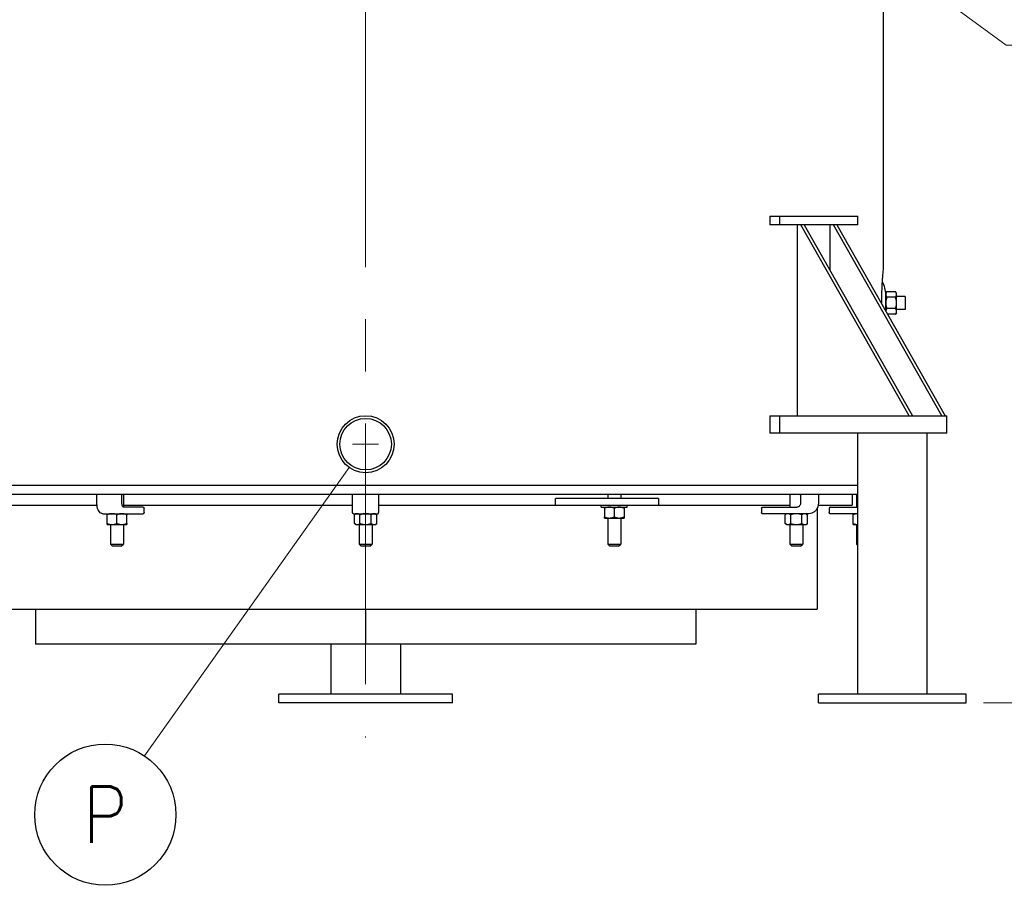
# Model space of a CAD drawing. Header units: inches. Extents: x 1 to 669, y 0 to 417.
# Tile 204 of 204: x 315 to 371, y 155 to 205. Entities that reach past the tile are written whole.
import ezdxf
from ezdxf.enums import TextEntityAlignment as Align

# ---------------------------------------------------------------- set-up
doc = ezdxf.new("R2010")
doc.units = ezdxf.units.IN
doc.header["$LTSCALE"] = 12
doc.header["$MEASUREMENT"] = 0
doc.header["$PDMODE"] = 1
doc.linetypes.add('C', pattern=[2, 1.25, -0.25, 0.25, -0.25])
doc.layers.get('0').update_dxf_attribs({"linetype": 'CONTINUOUS'})
doc.layers.get('Defpoints').update_dxf_attribs({"linetype": 'CONTINUOUS'})
doc.layers.add('C', color=4, linetype='C', lineweight=13)
doc.layers.add('Leader', color=41, linetype='CONTINUOUS', lineweight=13)
doc.layers.add('D', color=2, linetype='CONTINUOUS')
doc.styles.get("Standard").update_dxf_attribs({"font": 'SIMPLEX.SHX', "width": 0.875})
doc.dimstyles.get("Standard").update_dxf_attribs({"dimscale": 28, "dimtxt": 0.125, "dimasz": 0.125, "dimexe": 0.04375, "dimexo": 0.0625, "dimgap": 0.04375, "dimtad": 0, "dimtih": 1, "dimtoh": 1, "dimdec": 4, "dimzin": 12, "dimdsep": 46, "dimlunit": 5, "dimtxsty": 'Standard', "dimcen": 0, "dimclrd": 256, "dimclre": 256, "dimclrt": 256, "dimadec": 1, "dimazin": 3, "dimtfac": 0.875, "dimtdec": 4, "dimtofl": 0, "dimtmove": 0, "dimatfit": 2, "dimfxl": 1, "dimtolj": 1, "dimtzin": 12, "dimlwd": 13, "dimlwe": 13, "dimarcsym": 0})
doc.dimstyles.new('STANDARD$0', dxfattribs={"dimscale": 32, "dimtxt": 0.09375, "dimasz": 0.0625, "dimexe": 0.03125, "dimexo": 0.03125, "dimgap": 0.03125, "dimtad": 1, "dimtih": 1, "dimtoh": 1, "dimdec": 4, "dimzin": 12, "dimdsep": 46, "dimlunit": 5, "dimtxsty": 'Standard', "dimcen": -0.03125, "dimclrd": 256, "dimclre": 256, "dimclrt": 256, "dimadec": 0, "dimazin": 0, "dimtfac": 0.875, "dimtdec": 4, "dimtofl": 0, "dimtmove": 0, "dimatfit": 3, "dimfxl": 1, "dimtolj": 1, "dimtzin": 12, "dimlwd": 13, "dimlwe": 13, "dimarcsym": 0})

# ---------------------------------------------------------------- blocks, each defined once
blk = doc.blocks.new('*D32')
at = {"layer": 'D', "lineweight": 13, "transparency": 16777216}
for p, q in [((378.509, 262.996), (415.075, 262.996)), ((414.075, 260.996), (414.075, 218.371)), ((414.075, 167.621), (414.075, 210.246)), ((370.131, 165.621), (415.075, 165.621))]:
    blk.add_line(p, q, dxfattribs=at)
at = {"layer": 'D', "transparency": 16777216}
for points in [[(413.742, 260.996), (414.408, 260.996), (414.075, 262.996)], [(413.742, 167.621), (414.408, 167.621), (414.075, 165.621)]]:
    blk.add_solid(points, dxfattribs=at)
at = {"layer": 'Defpoints', "color": 0, "transparency": 16777216}
for p in [(377.509, 262.996), (369.131, 165.621), (414.075, 165.621)]:
    blk.add_point(p, dxfattribs=at)
at = {"layer": 'D', "transparency": 16777216, "insert": (414.075, 214.308), "char_height": 3, "attachment_point": 5}
blk.add_mtext('\\A1;97{\\H0.875x;\\S1/2;}{}{\\C2;%%p1}', dxfattribs=at)
blk = doc.blocks.new('*D70')
at = {"layer": 'D', "lineweight": 13, "transparency": 16777216}
for p, q in [((327.545, 287.004), (425.205, 287.004)), ((424.205, 285.004), (424.205, 231.372)), ((424.205, 167.621), (424.205, 223.247)), ((370.131, 165.621), (425.205, 165.621))]:
    blk.add_line(p, q, dxfattribs=at)
at = {"layer": 'D', "transparency": 16777216}
for points in [[(423.871, 285.004), (424.538, 285.004), (424.205, 287.004)], [(423.871, 167.621), (424.538, 167.621), (424.205, 165.621)]]:
    blk.add_solid(points, dxfattribs=at)
at = {"layer": 'Defpoints', "color": 0, "transparency": 16777216}
for p in [(326.545, 287.004), (369.131, 165.621), (424.205, 165.621)]:
    blk.add_point(p, dxfattribs=at)
at = {"layer": 'D', "transparency": 16777216, "insert": (424.205, 227.309), "char_height": 3, "attachment_point": 5}
blk.add_mtext('\\A1;121{\\H0.875x;\\S1/2;}{}{\\C2;%%p1}', dxfattribs=at)

msp = doc.modelspace()

# ---------------------------------------------------------------- linework, layer by layer
at = {"extrusion": (-1, 4.93038e-32, -2.22045e-16)}
for p, q in [((364.38401, 190.62097), (364.38401, 231.99377)), ((357.84407, 193.62097), (362.91052, 193.62097)), ((358.41052, 193.12097), (358.41052, 193.62097)), ((362.91052, 193.12097), (362.91052, 193.62097)), ((362.91052, 193.12097), (357.84407, 193.12097)), ((365.86559, 182.12097), (359.62927, 193.12097)), ((359.81677, 193.12097), (366.05309, 182.12097)), ((367.74059, 182.12097), (361.50427, 193.12097)), ((361.69177, 193.12097), (367.92809, 182.12097)), ((364.50901, 189.18347), (364.56994, 189.27049)), ((364.50901, 188.15175), (364.50901, 189.18347)), ((365.07308, 189.27049), (364.56994, 189.27049)), ((365.07308, 188.94573), (364.56994, 188.94573)), ((365.13401, 189.18347), (365.07308, 189.27049)), ((365.13401, 188.05847), (365.13401, 189.18347)), ((365.63401, 188.99597), (365.13401, 188.99597)), ((365.63401, 188.99597), (365.63401, 188.24597)), ((365.07308, 188.29621), (364.56994, 188.29621)), ((365.63401, 188.24597), (365.13401, 188.24597)), ((365.07308, 187.97145), (364.61123, 187.97145)), ((365.13401, 188.05847), (365.07308, 187.97145)), ((357.84407, 182.12097), (368.03491, 182.12097)), ((358.41052, 181.12097), (358.41052, 182.12097)), ((368.03491, 181.12097), (368.03491, 182.12097)), ((368.03491, 181.12097), (357.84407, 181.12097)), ((362.8824, 181.12097), (362.8824, 166.12097)), ((366.8824, 181.12097), (366.8824, 166.12097)), ((362.8824, 178.12097), (306.26062, 178.12097)), ((306.26062, 177.62097), (362.8824, 177.62097)), ((319.10045, 177.12097), (319.10045, 177.56097)), ((320.54307, 177.12097), (320.54307, 177.56097)), ((320.63401, 177.62097), (320.63401, 176.87143)), ((333.82151, 176.55597), (333.82151, 177.56097)), ((335.32151, 177.56097), (335.32151, 176.55597)), ((348.50901, 177.62097), (348.50901, 177.37097)), ((349.25901, 177.62097), (349.25901, 177.37097)), ((358.98649, 177.62097), (358.98649, 176.87097)), ((359.60341, 177.56097), (359.60341, 177.12097)), ((360.63424, 177.56097), (360.63424, 177.12097)), ((362.57151, 177.62097), (362.57151, 176.99597)), ((362.82151, 177.62097), (362.82151, 176.87097)), ((310.15653, 176.99597), (319.10709, 176.99597)), ((320.63401, 176.99597), (333.82151, 176.99597)), ((321.77177, 176.87097), (320.63807, 176.87097)), ((335.32151, 176.99597), (358.98649, 176.99597)), ((351.42571, 177.37097), (345.50809, 177.37097)), ((345.50809, 176.99597), (345.50809, 177.37097)), ((348.13401, 176.87097), (348.13401, 176.99597)), ((348.13401, 176.87097), (349.63401, 176.87097)), ((349.63401, 176.87097), (349.63401, 176.99597)), ((351.42571, 177.37097), (351.42571, 176.99597)), ((357.41388, 176.87097), (359.39494, 176.87097)), ((360.57151, 176.83071), (360.57151, 170.99597)), ((360.62316, 176.99597), (362.57151, 176.99597)), ((361.31851, 176.87097), (362.8824, 176.87097)), ((319.44295, 176.49597), (321.77177, 176.49597)), ((319.69651, 175.9319), (319.69651, 176.43504)), ((320.25901, 175.9319), (320.25901, 176.43504)), ((320.82151, 175.9319), (320.82151, 176.43504)), ((321.83177, 176.55597), (321.83177, 176.81097)), ((333.88151, 176.49597), (335.26151, 176.49597)), ((334.00901, 176.49597), (333.92199, 176.43504)), ((333.92199, 175.9319), (333.92199, 176.43504)), ((334.24675, 175.9319), (334.24675, 176.43504)), ((334.89627, 175.9319), (334.89627, 176.43504)), ((335.13401, 176.49597), (335.22103, 176.43504)), ((335.22103, 175.9319), (335.22103, 176.43504)), ((348.32151, 176.81004), (348.32151, 176.3069)), ((348.88401, 176.81004), (348.88401, 176.3069)), ((349.44651, 176.81004), (349.44651, 176.3069)), ((357.35388, 176.81097), (357.35388, 176.55597)), ((360.08494, 176.49597), (357.41388, 176.49597)), ((358.79899, 176.49597), (358.71197, 176.43504)), ((358.71197, 175.9319), (358.71197, 176.43504)), ((359.03673, 175.9319), (359.03673, 176.43504)), ((359.68625, 175.9319), (359.68625, 176.43504)), ((359.92399, 176.49597), (360.011, 176.43504)), ((360.011, 175.9319), (360.011, 176.43504)), ((361.25851, 176.81097), (361.25851, 176.55597)), ((362.8824, 176.49597), (361.31851, 176.49597)), ((362.63401, 175.9319), (362.63401, 176.43504)), ((319.69651, 175.87097), (320.82151, 175.87097)), ((319.88401, 175.87097), (319.88401, 174.74597)), ((320.63401, 175.87097), (320.63401, 174.74597)), ((334.00901, 175.87097), (333.92199, 175.9319)), ((334.00901, 175.87097), (335.13401, 175.87097)), ((334.19651, 175.87097), (334.19651, 174.74597)), ((334.94651, 175.87097), (334.94651, 174.74597)), ((335.13401, 175.87097), (335.22103, 175.9319)), ((348.32151, 176.24597), (349.44651, 176.24597)), ((348.50901, 176.24597), (348.50901, 174.74597)), ((349.25901, 176.24597), (349.25901, 174.74597)), ((358.79899, 175.87097), (358.71197, 175.9319)), ((358.79899, 175.87097), (359.92399, 175.87097)), ((358.98649, 175.87097), (358.98649, 174.74597)), ((359.73649, 175.87097), (359.73649, 174.74597)), ((359.92399, 175.87097), (360.011, 175.9319)), ((362.63401, 175.87097), (362.8824, 175.87097)), ((362.82151, 175.87097), (362.82151, 174.74597)), ((319.88401, 174.74597), (320.63401, 174.74597)), ((320.00901, 174.62097), (319.88401, 174.74597)), ((320.50901, 174.62097), (320.00901, 174.62097)), ((320.50901, 174.62097), (320.63401, 174.74597)), ((334.19651, 174.74597), (334.94651, 174.74597)), ((334.32151, 174.62097), (334.19651, 174.74597)), ((334.82151, 174.62097), (334.32151, 174.62097)), ((334.82151, 174.62097), (334.94651, 174.74597)), ((348.50901, 174.74597), (349.25901, 174.74597)), ((348.63401, 174.62097), (348.50901, 174.74597)), ((349.13401, 174.62097), (348.63401, 174.62097)), ((349.13401, 174.62097), (349.25901, 174.74597)), ((358.98649, 174.74597), (359.73649, 174.74597)), ((359.11149, 174.62097), (358.98649, 174.74597)), ((359.61149, 174.62097), (359.11149, 174.62097)), ((359.61149, 174.62097), (359.73649, 174.74597)), ((362.82151, 174.74597), (362.8824, 174.74597)), ((362.8824, 174.68508), (362.82151, 174.74597)), ((308.57151, 170.99597), (360.57151, 170.99597)), ((315.57151, 170.99597), (315.57151, 168.99597)), ((334.57151, 170.99597), (334.57151, 168.99597)), ((353.57151, 170.99597), (353.57151, 168.99597)), ((353.57151, 168.99597), (315.57151, 168.99597)), ((332.57151, 168.99597), (332.57151, 166.12097)), ((336.57151, 168.99597), (336.57151, 166.12097)), ((339.57151, 166.12097), (329.57151, 166.12097)), ((329.57151, 165.62097), (329.57151, 166.12097)), ((339.57151, 165.62097), (339.57151, 166.12097)), ((369.1312, 166.12097), (360.6336, 166.12097)), ((360.6336, 165.62097), (360.6336, 166.12097)), ((369.1312, 165.62097), (369.1312, 166.12097)), ((339.57151, 165.62097), (329.57151, 165.62097)), ((360.6336, 165.62097), (369.1312, 165.62097))]:
    msp.add_line(p, q, dxfattribs=at)
for p, q in [((357.84407, 193.62097), (357.84407, 193.12097)), ((359.41416, 193.12097), (359.41416, 182.12097)), ((361.28916, 193.12097), (361.28916, 190.52388)), ((357.84407, 182.12097), (357.84407, 181.12097))]:
    msp.add_line(p, q)
for radius in [1.64, 1.48]:
    msp.add_circle((334.57151, 180.49597), radius)
for centre, radius, start, end in [((363.00901, 189.1051), 1.5, 0, 29.237575), ((361.31851, 176.81097), 0.06, 90, 180), ((335.26151, 176.55597), 0.06, 270, 0)]:
    msp.add_arc(centre, radius, start, end)
at = {"extrusion": (2.22045e-16, -1.09476e-47, -1)}
for centre, start, end in [((-319.16045, 177.56097), 0, 90), ((-320.48307, 177.56097), 90, 180), ((-333.88151, 177.56097), 0, 90), ((-335.26151, 177.56097), 90, 180), ((-359.66341, 177.56097), 0, 90), ((-360.57424, 177.56097), 90, 180), ((-321.77177, 176.81097), 90, 180), ((-357.41388, 176.81097), 0, 90), ((-321.77177, 176.55597), 180, 270), ((-333.88151, 176.55597), 270, 0), ((-357.41388, 176.55597), 270, 0), ((-361.31851, 176.55597), 270, 0)]:
    msp.add_arc(centre, 0.06, start, end, dxfattribs=at)
for points, knots in [([(364.27911, 188.55727), (364.27903, 188.58231), (364.27899, 188.6074), (364.27901, 188.63254), (364.27914, 188.85029), (364.28309, 189.06376), (364.29732, 189.4839), (364.30779, 189.6813), (364.33218, 190.05848), (364.34609, 190.22378), (364.37062, 190.49467), (364.37998, 190.58237), (364.38365, 190.61756), (364.38399, 190.62097), (364.38401, 190.62097)], [36.12838026, 36.12838026, 36.12838026, 36.12838026, 36.31991965, 36.31991965, 36.31991965, 37.97921243, 37.97921243, 39.78055259, 39.78055259, 41.95002002, 41.95002002, 44.55089341, 44.55089341, 45.17367053, 45.17367053, 45.17367053, 45.17367053]), ([(319.44295, 176.49597), (319.40916, 176.49597), (319.37561, 176.50474), (319.31048, 176.53826), (319.27956, 176.56464), (319.22241, 176.63277), (319.19679, 176.67595), (319.15408, 176.77351), (319.13703, 176.82794), (319.11223, 176.94365), (319.1045, 177.00493), (319.10086, 177.08495), (319.10045, 177.10296), (319.10045, 177.12097)], [0, 0, 0, 0, 0.25185832, 0.25185832, 0.53750865, 0.53750865, 0.85166791, 0.85166791, 1.16582718, 1.16582718, 1.47998645, 1.47998645, 1.57079633, 1.57079633, 1.57079633, 1.57079633]), ([(320.63807, 176.87097), (320.6344, 176.87097), (320.63011, 176.87175), (320.61607, 176.88087), (320.60721, 176.88905), (320.59007, 176.91294), (320.58187, 176.92769), (320.56689, 176.96349), (320.56018, 176.98479), (320.54966, 177.03207), (320.54597, 177.0582), (320.54346, 177.09688), (320.54307, 177.10893), (320.54307, 177.12097)], [0, 0, 0, 0, 0.31415927, 0.31415927, 0.60866152, 0.60866152, 0.8738965, 0.8738965, 1.15202894, 1.15202894, 1.4417432, 1.4417432, 1.57079633, 1.57079633, 1.57079633, 1.57079633]), ([(359.60341, 177.12097), (359.60341, 177.09486), (359.59994, 177.06875), (359.58648, 177.01916), (359.57648, 176.99571), (359.55106, 176.95356), (359.53557, 176.93496), (359.50087, 176.90429), (359.48163, 176.89234), (359.44156, 176.87603), (359.42074, 176.87164), (359.39824, 176.871), (359.39659, 176.87097), (359.39494, 176.87097)], [4.71238898, 4.71238898, 4.71238898, 4.71238898, 5.01600697, 5.01600697, 5.32075802, 5.32075802, 5.63001112, 5.63001112, 5.94417039, 5.94417039, 6.25832965, 6.25832965, 6.28318531, 6.28318531, 6.28318531, 6.28318531]), ([(360.63424, 177.12097), (360.63424, 177.05636), (360.6254, 176.99176), (360.59071, 176.86849), (360.56487, 176.80983), (360.49829, 176.70401), (360.45755, 176.65687), (360.36467, 176.57895), (360.31253, 176.5482), (360.20206, 176.50675), (360.14376, 176.49603), (360.08526, 176.49597), (360.0851, 176.49597), (360.08494, 176.49597)], [4.71238898, 4.71238898, 4.71238898, 4.71238898, 5.02654825, 5.02654825, 5.34070751, 5.34070751, 5.65486678, 5.65486678, 5.96902604, 5.96902604, 6.28231893, 6.28231893, 6.28318531, 6.28318531, 6.28318531, 6.28318531])]:
    msp.add_open_spline(points, degree=3, knots=knots)
for points, weights in [([(364.56994, 189.27049), (364.50901, 189.18347), (364.50901, 189.10811)], [1.05045771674, 1.0638190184, 1]), ([(364.50901, 189.10811), (364.50901, 189.03275), (364.56994, 188.94573)], [1, 1.0638190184, 1.05045771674]), ([(364.56994, 188.94573), (364.50901, 188.77169), (364.50901, 188.62097)], [1.05045771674, 1.0638190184, 1]), ([(365.13401, 189.10811), (365.13401, 189.18347), (365.07308, 189.27049)], [1, 1.0638190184, 1.05045771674]), ([(365.07308, 188.94573), (365.13401, 189.03275), (365.13401, 189.10811)], [1.05045771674, 1.0638190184, 1]), ([(365.13401, 188.62097), (365.13401, 188.77169), (365.07308, 188.94573)], [1, 1.0638190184, 1.05045771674]), ([(364.50901, 188.62097), (364.50901, 188.47025), (364.56994, 188.29621)], [1, 1.0638190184, 1.05045771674]), ([(364.56994, 188.29621), (364.51532, 188.21821), (364.5097, 188.15053)], [1.05045771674, 1.06241957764, 1.01252192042]), ([(365.07308, 188.29621), (365.13401, 188.47025), (365.13401, 188.62097)], [1.05045771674, 1.0638190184, 1]), ([(365.13401, 188.13383), (365.13401, 188.20919), (365.07308, 188.29621)], [1, 1.0638190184, 1.05045771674]), ([(365.07308, 187.97145), (365.13401, 188.05847), (365.13401, 188.13383)], [1.05045771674, 1.0638190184, 1]), ([(348.32151, 176.81004), (348.32151, 176.87097), (348.32151, 176.87097)], [1.05045771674, 1.0638190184, 1]), ([(348.60276, 176.87097), (348.47223, 176.87097), (348.32151, 176.81004)], [1, 1.0638190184, 1.05045771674]), ([(348.88401, 176.81004), (348.73329, 176.87097), (348.60276, 176.87097)], [1.05045771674, 1.0638190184, 1]), ([(349.16526, 176.87097), (349.03473, 176.87097), (348.88401, 176.81004)], [1, 1.0638190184, 1.05045771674]), ([(349.44651, 176.81004), (349.29579, 176.87097), (349.16526, 176.87097)], [1.05045771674, 1.0638190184, 1]), ([(349.44651, 176.87097), (349.44651, 176.87097), (349.44651, 176.81004)], [1, 1.0638190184, 1.05045771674]), ([(319.69651, 176.43504), (319.69651, 176.49597), (319.69651, 176.49597)], [1.05045771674, 1.0638190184, 1]), ([(319.97776, 176.49597), (319.84723, 176.49597), (319.69651, 176.43504)], [1, 1.0638190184, 1.05045771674]), ([(320.25901, 176.43504), (320.10829, 176.49597), (319.97776, 176.49597)], [1.05045771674, 1.0638190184, 1]), ([(320.54026, 176.49597), (320.40973, 176.49597), (320.25901, 176.43504)], [1, 1.0638190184, 1.05045771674]), ([(320.82151, 176.43504), (320.67079, 176.49597), (320.54026, 176.49597)], [1.05045771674, 1.0638190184, 1]), ([(320.82151, 176.49597), (320.82151, 176.49597), (320.82151, 176.43504)], [1, 1.0638190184, 1.05045771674]), ([(334.08437, 176.49597), (334.00901, 176.49597), (333.92199, 176.43504)], [1, 1.0638190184, 1.05045771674]), ([(334.24675, 176.43504), (334.15973, 176.49597), (334.08437, 176.49597)], [1.05045771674, 1.0638190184, 1]), ([(334.57151, 176.49597), (334.42079, 176.49597), (334.24675, 176.43504)], [1, 1.0638190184, 1.05045771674]), ([(334.89627, 176.43504), (334.72223, 176.49597), (334.57151, 176.49597)], [1.05045771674, 1.0638190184, 1]), ([(335.05865, 176.49597), (334.98329, 176.49597), (334.89627, 176.43504)], [1, 1.0638190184, 1.05045771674]), ([(335.22103, 176.43504), (335.13401, 176.49597), (335.05865, 176.49597)], [1.05045771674, 1.0638190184, 1]), ([(348.32151, 176.3069), (348.47223, 176.24597), (348.60276, 176.24597)], [1.05045771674, 1.0638190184, 1]), ([(348.32151, 176.24597), (348.32151, 176.24597), (348.32151, 176.3069)], [1, 1.0638190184, 1.05045771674]), ([(348.60276, 176.24597), (348.73329, 176.24597), (348.88401, 176.3069)], [1, 1.0638190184, 1.05045771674]), ([(348.88401, 176.3069), (349.03473, 176.24597), (349.16526, 176.24597)], [1.05045771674, 1.0638190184, 1]), ([(349.16526, 176.24597), (349.29579, 176.24597), (349.44651, 176.3069)], [1, 1.0638190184, 1.05045771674]), ([(349.44651, 176.3069), (349.44651, 176.24597), (349.44651, 176.24597)], [1.05045771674, 1.0638190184, 1]), ([(358.87435, 176.49597), (358.79899, 176.49597), (358.71197, 176.43504)], [1, 1.0638190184, 1.05045771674]), ([(359.03673, 176.43504), (358.94971, 176.49597), (358.87435, 176.49597)], [1.05045771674, 1.0638190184, 1]), ([(359.36149, 176.49597), (359.21076, 176.49597), (359.03673, 176.43504)], [1, 1.0638190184, 1.05045771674]), ([(359.68625, 176.43504), (359.51221, 176.49597), (359.36149, 176.49597)], [1.05045771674, 1.0638190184, 1]), ([(359.84863, 176.49597), (359.77326, 176.49597), (359.68625, 176.43504)], [1, 1.0638190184, 1.05045771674]), ([(360.011, 176.43504), (359.92399, 176.49597), (359.84863, 176.49597)], [1.05045771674, 1.0638190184, 1]), ([(362.63401, 176.43504), (362.63401, 176.49597), (362.63401, 176.49597)], [1.05045771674, 1.0638190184, 1]), ([(362.8824, 176.49508), (362.76698, 176.4888), (362.63401, 176.43504)], [1.01410567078, 1.06222783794, 1.05045771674]), ([(319.69651, 175.87097), (319.69651, 175.87097), (319.69651, 175.9319)], [1, 1.0638190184, 1.05045771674]), ([(319.69651, 175.9319), (319.84723, 175.87097), (319.97776, 175.87097)], [1.05045771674, 1.0638190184, 1]), ([(319.97776, 175.87097), (320.10829, 175.87097), (320.25901, 175.9319)], [1, 1.0638190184, 1.05045771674]), ([(320.25901, 175.9319), (320.40973, 175.87097), (320.54026, 175.87097)], [1.05045771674, 1.0638190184, 1]), ([(320.54026, 175.87097), (320.67079, 175.87097), (320.82151, 175.9319)], [1, 1.0638190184, 1.05045771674]), ([(320.82151, 175.9319), (320.82151, 175.87097), (320.82151, 175.87097)], [1.05045771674, 1.0638190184, 1]), ([(333.92199, 175.9319), (334.00901, 175.87097), (334.08437, 175.87097)], [1.05045771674, 1.0638190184, 1]), ([(334.08437, 175.87097), (334.15973, 175.87097), (334.24675, 175.9319)], [1, 1.0638190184, 1.05045771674]), ([(334.24675, 175.9319), (334.42079, 175.87097), (334.57151, 175.87097)], [1.05045771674, 1.0638190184, 1]), ([(334.57151, 175.87097), (334.72223, 175.87097), (334.89627, 175.9319)], [1, 1.0638190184, 1.05045771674]), ([(334.89627, 175.9319), (334.98329, 175.87097), (335.05865, 175.87097)], [1.05045771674, 1.0638190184, 1]), ([(335.05865, 175.87097), (335.13401, 175.87097), (335.22103, 175.9319)], [1, 1.0638190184, 1.05045771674]), ([(358.71197, 175.9319), (358.79899, 175.87097), (358.87435, 175.87097)], [1.05045771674, 1.0638190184, 1]), ([(358.87435, 175.87097), (358.94971, 175.87097), (359.03673, 175.9319)], [1, 1.0638190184, 1.05045771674]), ([(359.03673, 175.9319), (359.21076, 175.87097), (359.36149, 175.87097)], [1.05045771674, 1.0638190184, 1]), ([(359.36149, 175.87097), (359.51221, 175.87097), (359.68625, 175.9319)], [1, 1.0638190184, 1.05045771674]), ([(359.68625, 175.9319), (359.77326, 175.87097), (359.84863, 175.87097)], [1.05045771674, 1.0638190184, 1]), ([(359.84863, 175.87097), (359.92399, 175.87097), (360.011, 175.9319)], [1, 1.0638190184, 1.05045771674]), ([(362.63401, 175.9319), (362.76698, 175.87815), (362.8824, 175.87187)], [1.05045771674, 1.06222783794, 1.01410567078]), ([(362.63401, 175.87097), (362.63401, 175.87097), (362.63401, 175.9319)], [1, 1.0638190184, 1.05045771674])]:
    msp.add_rational_spline(points, weights, degree=2)
at = {"layer": 'C'}
msp.add_line((334.57151, 277.68239), (334.57151, 163.62097), dxfattribs=at)
at = {"layer": 'D'}
msp.add_circle((319.58727, 159.17808), 4.0625, dxfattribs=at)
at = {"layer": 'Leader'}
for p, q in [((334.57151, 179.74597), (334.57151, 181.24597)), ((335.32151, 180.49597), (333.82151, 180.49597)), ((333.62192, 179.15886), (321.83514, 162.56201))]:
    msp.add_line(p, q, dxfattribs=at)

# ---------------------------------------------------------------- texts
at = {"layer": 'D', "width": 0.875}
msp.add_text('P', height=3.25, dxfattribs=at).set_placement((319.58727, 159.17808), align=Align.MIDDLE)

# ---------------------------------------------------------------- dimensions: what is measured, and where the dimension line sits
at = {"layer": 'D'}
dim = msp.add_linear_dim(base=(424.20482, 165.62097), p1=(326.54465, 287.0038), p2=(369.1312, 165.62097), angle=90, text='<>{}{\\C2;%%p1}', dimstyle='STANDARD$0', override={"dimdec": 1, "dimtp": 1, "dimtm": 1, "dimarcsym": 1}, dxfattribs=at)
dim.commit()
dim.dimension.update_dxf_attribs({"geometry": '*D70', "text_midpoint": (424.20482, 227.30911), "dimtype": 160})
dim = msp.add_linear_dim(base=(414.07513, 165.62097), p1=(377.50901, 262.99597), p2=(369.1312, 165.62097), angle=90, text='<>{}{\\C2;%%p1}', dimstyle='STANDARD$0', override={"dimdec": 1, "dimtp": 1, "dimtm": 1, "dimtdec": 4, "dimtzin": 12, "dimarcsym": 1}, dxfattribs=at)
dim.commit()
dim.dimension.update_dxf_attribs({"geometry": '*D32', "text_midpoint": (414.07513, 214.30847)})

# ---------------------------------------------------------------- leaders
at = {"layer": 'D', "annotation_type": 0, "has_hookline": 1, "hookline_direction": 0, "text_width": 30.0625}
msp.add_leader([(348.07116, 220.62097), (371.44877, 203.44507), (374.94877, 203.44507)], dimstyle='Standard', override={"dimgap": 0.04375, "dimtad": 0, "dimarcsym": 1}, dxfattribs=at)

doc.saveas('drawing.dxf')
